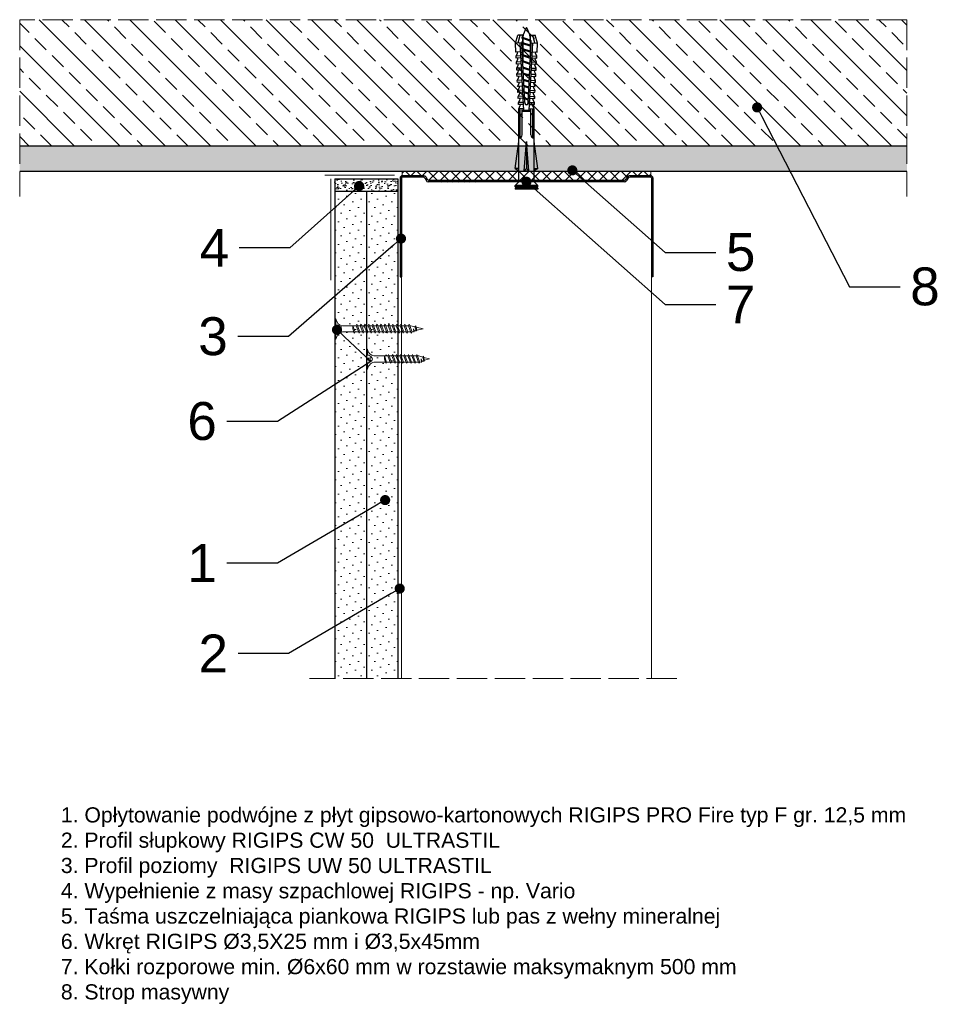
# Model space of a CAD drawing. Header units: millimetres. Extents: x 1234 to 3800, y -421 to 1074.
# Tile 4 of 4: x 3434 to 3800, y 685 to 1074. Entities that reach past the tile are written whole.
import ezdxf
from ezdxf import colors
from ezdxf.entities.mleader import LeaderData, LeaderLine
from ezdxf.math import Vec2, Vec3

# ---------------------------------------------------------------- set-up
doc = ezdxf.new("R2010")
doc.units = ezdxf.units.MM
doc.linetypes.add('ACAD_ISO02W100', pattern=[15, 12, -3])
for name, color, linetype, lineweight in [('_RIGIPS AKCESORIA', 7, 'Continuous', 18), ('_RIGIPS G-K', 7, 'Continuous', 25), ('_RIGIPS PROFIL', 7, 'Continuous', 18), ('KRESKOWANIE', 7, 'Continuous', 9), ('PRZERYWANA', 7, 'ACAD_ISO02W100', 9)]:
    doc.layers.add(name, color=color, linetype=linetype, lineweight=lineweight)
doc.styles.get("Standard").update_dxf_attribs({"font": 'arial.ttf'})

# ---------------------------------------------------------------- blocks, each defined once
blk = doc.blocks.new('UW 100 ULTRASTIL')
h = blk.add_hatch()
h.set_pattern_fill('ANSI31', color=256, scale=0.5, style=0)
h.paths.add_polyline_path([(166.82, 2.35), (89.14, 2.35, 0.286951), (88.24, 1.79), (87.91, 1.11, -0.286951), (87.01, 0.55), (78.78, 0.55, -0.414214), (78.53, 0.8), (78.53, 40), (77.98, 40), (77.98, 0.8, 0.414214), (78.78, 0), (87.35, 0, 0.286951), (88.25, 0.56), (88.58, 1.24, -0.286951), (89.48, 1.8), (166.48, 1.8, -0.286951), (167.38, 1.24), (167.71, 0.56, 0.286951), (168.61, 0), (177.18, 0, 0.414214), (177.98, 0.8), (177.98, 40), (177.43, 40), (177.43, 0.8, -0.414214), (177.18, 0.55), (168.95, 0.55, -0.286951), (168.05, 1.11), (167.72, 1.79, 0.286951)])
for p, q in [((77.98, 0.8), (77.98, 40)), ((77.98, 40), (78.53, 40)), ((78.53, 0.8), (78.53, 40)), ((177.43, 0.8), (177.43, 40)), ((177.98, 40), (177.43, 40)), ((177.98, 0.8), (177.98, 40)), ((78.78, 0.55), (87.01, 0.55)), ((78.78, 0), (87.35, 0)), ((87.91, 1.11), (88.24, 1.79)), ((88.25, 0.56), (88.58, 1.24)), ((89.14, 2.35), (166.82, 2.35)), ((89.48, 1.8), (166.48, 1.8)), ((167.71, 0.56), (167.38, 1.24)), ((168.05, 1.11), (167.72, 1.79)), ((168.61, 0), (177.18, 0)), ((168.95, 0.55), (177.18, 0.55))]:
    blk.add_line(p, q)
for centre, radius, start, end in [((78.78, 0.8), 0.8, 180, 270), ((78.78, 0.8), 0.25, 180, 270), ((87.01, 1.55), 1, 270, 334.0435), ((87.35, 1), 1, 270, 334.0435), ((89.14, 1.35), 1, 90, 154.0435), ((89.48, 0.8), 1, 90, 154.0435), ((166.48, 0.8), 1, 25.9565, 90), ((166.82, 1.35), 1, 25.9565, 90), ((168.61, 1), 1, 205.9565, 270), ((168.95, 1.55), 1, 205.9565, 270), ((177.18, 0.8), 0.8, 270, 0), ((177.18, 0.8), 0.25, 270, 0)]:
    blk.add_arc(centre, radius, start, end)
blk = doc.blocks.new('kolek rozprezny komplet 60')
for p, q in [((390.66, 217.01), (390.76, 218.91)), ((393.75, 218.75), (390.71, 217.96)), ((393.81, 219.85), (390.76, 218.91)), ((393.68, 217.35), (393.81, 219.85)), ((397.41, 219.66), (393.81, 219.85)), ((397.31, 217.76), (397.41, 219.66)), ((399, 219.58), (397.82, 218.98)), ((398.9, 217.68), (399, 219.58)), ((399.8, 219.54), (399, 219.58)), ((399.7, 217.64), (399.8, 219.54)), ((401.4, 219.45), (400.22, 218.85)), ((401.3, 217.56), (401.4, 219.45)), ((402.2, 219.41), (401.4, 219.45)), ((402.1, 217.51), (402.2, 219.41)), ((403.8, 219.33), (402.61, 218.72)), ((403.7, 217.43), (403.8, 219.33)), ((404.6, 219.29), (403.8, 219.33)), ((404.5, 217.39), (404.6, 219.29)), ((406.19, 219.2), (405.01, 218.6)), ((406.09, 217.3), (406.19, 219.2)), ((406.99, 219.16), (406.19, 219.2)), ((406.89, 217.26), (406.99, 219.16)), ((408.59, 219.08), (407.41, 218.47)), ((408.49, 217.18), (408.59, 219.08)), ((409.39, 219.03), (408.59, 219.08)), ((409.29, 217.14), (409.39, 219.03)), ((410.99, 218.95), (409.8, 218.35)), ((410.89, 217.05), (410.99, 218.95)), ((412.59, 218.87), (411.4, 218.26)), ((412.49, 216.97), (412.59, 218.87)), ((413.38, 218.82), (412.59, 218.87)), ((413.28, 216.93), (413.38, 218.82)), ((414.98, 218.74), (413.8, 218.14)), ((414.88, 216.84), (414.98, 218.74)), ((415.78, 218.7), (414.98, 218.74)), ((415.68, 216.8), (415.78, 218.7)), ((417.38, 218.62), (416.2, 218.01)), ((417.28, 216.72), (417.38, 218.62)), ((418.18, 218.57), (417.38, 218.62)), ((418.08, 216.68), (418.18, 218.57)), ((419.78, 218.49), (418.59, 217.89)), ((419.68, 216.59), (419.78, 218.49)), ((448.67, 218.45), (419.77, 218.45)), ((443.47, 219.95), (432.8, 218.45)), ((443.47, 218.45), (443.47, 219.95)), ((443.47, 219.95), (444.34, 218.45)), ((450.17, 219.95), (448.67, 218.45)), ((448.67, 218.45), (448.67, 212.45)), ((450.17, 219.95), (450.17, 210.95)), ((450.67, 219.95), (450.17, 219.95)), ((450.67, 219.95), (450.67, 210.95)), ((450.67, 219.35), (451.17, 219.95)), ((451.17, 219.95), (451.67, 219.95)), ((451.17, 219.95), (451.17, 210.95)), ((451.67, 219.95), (451.67, 210.95)), ((393.15, 216.88), (390.66, 217.01)), ((391.67, 216.95), (392.67, 216.95)), ((392.67, 216.95), (391.67, 213.95)), ((392.67, 216.95), (392.07, 213.95)), ((393.07, 216.95), (392.07, 213.95)), ((392.67, 216.95), (393.04, 217.45)), ((393.07, 216.95), (393.04, 217.45)), ((393.07, 216.95), (394.67, 216.95)), ((394.67, 216.95), (393.67, 213.95)), ((417.38, 216.11), (393.68, 217.35)), ((417.38, 214.79), (393.68, 213.55)), ((420.47, 216.55), (393.71, 217.95)), ((420.47, 214.35), (393.71, 212.95)), ((394.67, 216.95), (394.07, 213.95)), ((395.07, 216.95), (394.07, 213.95)), ((394.67, 216.95), (394.92, 217.29)), ((395.07, 216.95), (395.05, 217.28)), ((395.07, 216.95), (397.07, 216.95)), ((397.07, 216.95), (396.07, 213.95)), ((397.07, 216.95), (396.47, 213.95)), ((397.47, 216.95), (396.47, 213.95)), ((397.07, 216.95), (397.23, 217.17)), ((397.47, 216.95), (397.46, 217.16)), ((397.47, 216.95), (399.47, 216.95)), ((397.67, 217.14), (397.71, 217.74)), ((398.47, 217.1), (398.5, 217.7)), ((399.47, 216.95), (398.47, 213.95)), ((399.47, 216.95), (398.87, 213.95)), ((399.87, 216.95), (398.87, 213.95)), ((399.47, 216.95), (399.55, 217.05)), ((399.87, 216.95), (399.87, 217.03)), ((399.87, 216.95), (401.38, 216.95)), ((400.07, 217.02), (400.1, 217.62)), ((400.87, 216.98), (400.9, 217.58)), ((401.87, 216.92), (400.87, 213.95)), ((401.87, 216.92), (401.27, 213.95)), ((402.26, 216.9), (401.27, 213.95)), ((402.47, 216.89), (402.5, 217.49)), ((403.27, 216.85), (403.3, 217.45)), ((404.22, 216.8), (403.31, 214.05)), ((404.24, 216.8), (403.7, 214.07)), ((404.62, 216.78), (403.72, 214.07)), ((404.86, 216.77), (404.9, 217.37)), ((405.66, 216.73), (405.69, 217.32)), ((406.58, 216.68), (405.75, 214.18)), ((406.62, 216.68), (406.12, 214.2)), ((406.98, 216.66), (406.16, 214.2)), ((407.26, 216.64), (407.29, 217.24)), ((407.26, 214.26), (407.29, 213.66)), ((408.06, 216.6), (408.09, 217.2)), ((408.06, 214.3), (408.09, 213.7)), ((408.94, 216.55), (408.19, 214.31)), ((408.99, 216.55), (408.55, 214.33)), ((409.34, 216.53), (408.6, 214.33)), ((409.66, 216.52), (409.69, 217.12)), ((409.66, 214.38), (409.69, 213.79)), ((410.46, 216.47), (410.49, 217.07)), ((410.46, 214.43), (410.49, 213.83)), ((411.3, 216.43), (410.64, 214.44)), ((411.37, 216.43), (410.98, 214.45)), ((411.69, 216.41), (411.04, 214.46)), ((412.05, 216.39), (412.09, 216.99)), ((412.05, 214.51), (412.09, 213.91)), ((412.85, 216.35), (412.89, 216.95)), ((412.85, 214.55), (412.89, 213.95)), ((413.66, 216.31), (413.08, 214.56)), ((413.75, 216.3), (413.4, 214.58)), ((414.05, 216.29), (413.49, 214.58)), ((414.45, 216.27), (414.48, 216.86)), ((414.45, 214.64), (414.48, 214.04)), ((415.25, 216.22), (415.28, 216.82)), ((415.25, 214.68), (415.28, 214.08)), ((416.02, 216.18), (415.52, 214.69)), ((416.12, 216.18), (415.83, 214.71)), ((416.41, 216.16), (415.93, 214.71)), ((418.22, 215.58), (418.01, 214.95)), ((419.68, 214.31), (419.78, 212.41)), ((430.17, 217.15), (419.71, 217.15)), ((431.37, 217.95), (419.75, 217.95)), ((420.47, 217.15), (420.47, 213.75)), ((420.67, 217.15), (420.67, 213.75)), ((420.87, 217.15), (420.87, 213.75)), ((444.34, 216.37), (432.8, 215.45)), ((432.8, 215.45), (443.47, 215.45)), ((444.34, 214.53), (432.8, 215.45)), ((444.34, 216.37), (443.47, 215.45)), ((444.34, 214.53), (443.47, 215.45)), ((444.34, 214.53), (444.34, 216.37)), ((448.67, 216.95), (448.67, 213.95)), ((393.15, 214.02), (390.66, 213.89)), ((390.66, 213.89), (390.76, 211.99)), ((393.75, 212.15), (390.71, 212.94)), ((393.81, 211.05), (390.76, 211.99)), ((391.67, 213.95), (391.71, 213.45)), ((391.71, 213.45), (392.07, 213.95)), ((392.07, 213.95), (393.67, 213.95)), ((393.67, 213.95), (393.7, 213.55)), ((393.68, 213.55), (393.81, 211.05)), ((393.78, 213.55), (394.07, 213.95)), ((397.41, 211.24), (393.81, 211.05)), ((394.07, 213.95), (396.07, 213.95)), ((396.07, 213.95), (396.09, 213.67)), ((396.28, 213.68), (396.47, 213.95)), ((396.47, 213.95), (398.47, 213.95)), ((397.31, 213.14), (397.41, 211.24)), ((397.67, 213.76), (397.71, 213.16)), ((399, 211.32), (397.82, 211.93)), ((398.47, 213.95), (398.48, 213.8)), ((398.47, 213.8), (398.5, 213.2)), ((398.77, 213.81), (398.87, 213.95)), ((398.87, 213.95), (400.87, 213.95)), ((398.9, 213.22), (399, 211.32)), ((399.8, 211.36), (399, 211.32)), ((399.7, 213.26), (399.8, 211.36)), ((400.07, 213.88), (400.1, 213.28)), ((401.4, 211.45), (400.22, 212.05)), ((400.87, 213.95), (400.88, 213.92)), ((400.87, 213.92), (400.9, 213.32)), ((401.27, 213.95), (401.38, 213.95)), ((401.27, 213.94), (401.27, 213.95)), ((401.3, 213.35), (401.4, 211.45)), ((402.2, 211.49), (401.4, 211.45)), ((402.1, 213.39), (402.2, 211.49)), ((402.47, 214.01), (402.5, 213.41)), ((403.8, 211.57), (402.61, 212.18)), ((403.27, 214.05), (403.3, 213.45)), ((403.7, 213.47), (403.8, 211.57)), ((404.6, 211.62), (403.8, 211.57)), ((404.5, 213.51), (404.6, 211.62)), ((404.86, 214.13), (404.9, 213.53)), ((406.19, 211.7), (405.01, 212.3)), ((405.66, 214.17), (405.69, 213.58)), ((406.09, 213.6), (406.19, 211.7)), ((406.99, 211.74), (406.19, 211.7)), ((406.89, 213.64), (406.99, 211.74)), ((408.59, 211.82), (407.41, 212.43)), ((408.49, 213.72), (408.59, 211.82)), ((409.39, 211.87), (408.59, 211.82)), ((409.29, 213.76), (409.39, 211.87)), ((410.99, 211.95), (409.8, 212.55)), ((410.89, 213.85), (410.99, 211.95)), ((412.59, 212.03), (411.4, 212.64)), ((412.49, 213.93), (412.59, 212.03)), ((413.38, 212.08), (412.59, 212.03)), ((413.28, 213.97), (413.38, 212.08)), ((414.98, 212.16), (413.8, 212.76)), ((414.88, 214.06), (414.98, 212.16)), ((415.78, 212.2), (414.98, 212.16)), ((415.68, 214.1), (415.78, 212.2)), ((417.38, 212.29), (416.2, 212.89)), ((417.28, 214.18), (417.38, 212.29)), ((418.18, 212.33), (417.38, 212.29)), ((418.08, 214.22), (418.18, 212.33)), ((419.78, 212.41), (418.59, 213.01)), ((430.17, 213.75), (419.71, 213.75)), ((431.37, 212.95), (419.75, 212.95)), ((448.67, 212.45), (419.77, 212.45)), ((443.47, 210.95), (432.8, 212.45)), ((443.47, 212.45), (443.47, 210.95)), ((443.47, 210.95), (444.34, 212.45)), ((450.17, 210.95), (448.67, 212.45)), ((450.67, 210.95), (450.17, 210.95)), ((450.67, 211.55), (451.17, 210.95)), ((451.17, 210.95), (451.67, 210.95))]:
    blk.add_line(p, q)
for centre, radius, start, end in [((397.68, 219.24), 0.3, 177, 297), ((400.08, 219.12), 0.3, 177, 297), ((402.48, 218.99), 0.3, 177, 297), ((404.87, 218.87), 0.3, 177, 297), ((407.27, 218.74), 0.3, 177, 297), ((409.67, 218.61), 0.3, 177, 297), ((411.27, 218.53), 0.3, 177, 297), ((413.66, 218.41), 0.3, 177, 297), ((416.06, 218.28), 0.3, 177, 297), ((418.46, 218.15), 0.3, 177, 297), ((430.17, 218.45), 1.3, 270, 0), ((393.41, 206.24), 10.85, 99.2038, 121.9083), ((393.41, 224.66), 10.85, 238.0917, 260.7962), ((393.65, 216.85), 0.5, 87, 177), ((417.55, 215.45), 0.682, 255.8604, 104.1386), ((422.67, 216.95), 1, 90, 168.463), ((393.65, 214.05), 0.5, 183, 273), ((397.68, 211.66), 0.3, 63, 183), ((400.08, 211.78), 0.3, 63, 183), ((402.48, 211.91), 0.3, 63, 183), ((404.87, 212.03), 0.3, 63, 183), ((407.27, 212.16), 0.3, 63, 183), ((409.67, 212.29), 0.3, 63, 183), ((411.27, 212.37), 0.3, 63, 183), ((413.66, 212.5), 0.3, 63, 183), ((416.06, 212.62), 0.3, 63, 183), ((418.46, 212.75), 0.3, 63, 183), ((422.67, 213.95), 1, 191.537, 270), ((430.17, 212.45), 1.3, 0, 90)]:
    blk.add_arc(centre, radius, start, end)
blk = doc.blocks.new('TN 25')
at = {"layer": '_RIGIPS AKCESORIA'}
for p, q in [((0, -0.84), (0, 7.16)), ((0, 7.16), (0.46, 7.16)), ((0.46, 4.78), (0, 4.78)), ((0.46, 7.16), (0.46, 4.78)), ((1.77, 3.5), (1.77, 4.2)), ((3.02, 4.46), (8.47, 4.46)), ((7.12, 4.46), (7.12, 3.18)), ((8.03, 2.01), (7.12, 4.46)), ((8.47, 4.46), (8.79, 5)), ((9.61, 1.51), (8.47, 4.46)), ((8.79, 5), (9.93, 2.01)), ((9, 4.46), (10.1, 4.46)), ((10.1, 4.46), (10.41, 5)), ((11.23, 1.51), (10.1, 4.46)), ((10.41, 5), (11.56, 2.01)), ((10.62, 4.46), (11.67, 4.46)), ((11.67, 4.46), (11.99, 5)), ((12.81, 1.51), (11.67, 4.46)), ((11.99, 5), (13.14, 2.01)), ((12.2, 4.46), (13.21, 4.46)), ((13.21, 4.46), (13.52, 5)), ((14.34, 1.51), (13.21, 4.46)), ((13.52, 5), (14.67, 2.01)), ((13.73, 4.46), (14.8, 4.46)), ((14.8, 4.46), (15.12, 5)), ((15.94, 1.51), (14.8, 4.46)), ((15.12, 5), (16.26, 2.01)), ((15.33, 4.46), (16.42, 4.46)), ((16.42, 4.46), (16.73, 5)), ((17.55, 1.51), (16.42, 4.46)), ((16.73, 5), (17.88, 2.01)), ((16.94, 4.46), (17.99, 4.46)), ((17.99, 4.46), (18.31, 5)), ((19.13, 1.51), (17.99, 4.46)), ((18.31, 5), (19.45, 2.01)), ((18.52, 4.46), (19.68, 4.46)), ((19.68, 4.46), (20, 5)), ((20.82, 1.51), (19.68, 4.46)), ((20, 5), (21.14, 2.01)), ((20.21, 4.46), (20.7, 4.46)), ((20.7, 4.46), (22.28, 3.98)), ((22.28, 3.98), (22.56, 4.37)), ((22.7, 2.36), (22.28, 3.98)), ((22.56, 4.37), (23.03, 2.71)), ((0, 3.5), (1.77, 3.5)), ((0, 2.83), (1.77, 2.83)), ((0.46, 1.64), (0, 1.64)), ((0.46, -0.84), (0.46, 1.64)), ((1.77, 2.83), (1.77, 2.18)), ((7.49, 2.01), (3.55, 2.01)), ((7.12, 3.18), (7.65, 1.53)), ((7.65, 1.53), (8.03, 2.01)), ((9.41, 2.01), (8.03, 2.01)), ((9.93, 2.01), (9.61, 1.51)), ((11.04, 2.01), (9.93, 2.01)), ((11.56, 2.01), (11.23, 1.51)), ((12.61, 2.01), (11.56, 2.01)), ((13.14, 2.01), (12.81, 1.51)), ((14.15, 2.01), (13.14, 2.01)), ((14.67, 2.01), (14.34, 1.51)), ((15.74, 2.01), (14.67, 2.01)), ((16.26, 2.01), (15.94, 1.51)), ((17.36, 2.01), (16.26, 2.01)), ((17.88, 2.01), (17.55, 1.51)), ((18.93, 2.01), (17.88, 2.01)), ((19.45, 2.01), (19.13, 1.51)), ((19.45, 2.01), (20.62, 2.01)), ((21.14, 2.01), (20.82, 1.51)), ((21.14, 2.01), (21.81, 2.12)), ((21.85, 1.83), (21.67, 3.28)), ((21.67, 3.28), (22.14, 2.4)), ((22.14, 2.4), (21.85, 1.83)), ((22.7, 2.36), (22.14, 2.4)), ((23.03, 2.71), (22.7, 2.36)), ((22.71, 3.85), (25, 3.24)), ((25, 3.24), (23.03, 2.71)), ((0, -0.84), (0.46, -0.84))]:
    blk.add_line(p, q, dxfattribs=at)
for centre, major_axis, ratio, start_param, end_param in [((3.09, 7.67), (0.17, 3.2), 0.826134, 1.773653, 3.180586), ((-0.04, 0.9), (0, 3.93), 0.848176, -0.720942, -0.151112), ((3.37, -1.57), (0.28, 3.57), 0.832181, 0.035984, 1.430787), ((-2.73, 15.91), (0, 14.76), 0.848176, 3.399396, 3.475072), ((0.59, 4.62), (0, 2.81), 0.848176, 3.475072, 3.862535), ((1.66, 3.18), (0, 0.895), 0.848176, -1.552777, -0.720942), ((1.66, 3.18), (0, 0.895), 0.848176, 3.862535, 4.730408)]:
    blk.add_ellipse(centre, major_axis=major_axis, ratio=ratio, start_param=start_param, end_param=end_param, dxfattribs=at)
blk = doc.blocks.new('TN 35')
at = {"layer": '_RIGIPS AKCESORIA'}
for p, q in [((0, -0.84), (0, 7.16)), ((0, 7.16), (0.46, 7.16)), ((0.46, 4.78), (0, 4.78)), ((0.46, 7.16), (0.46, 4.78)), ((1.77, 3.5), (1.77, 4.2)), ((3.02, 4.46), (8.47, 4.46)), ((7.12, 4.46), (7.12, 3.18)), ((8.03, 2.01), (7.12, 4.46)), ((8.47, 4.46), (8.79, 5)), ((9.61, 1.51), (8.47, 4.46)), ((8.79, 5), (9.93, 2.01)), ((9, 4.46), (10.1, 4.46)), ((10.1, 4.46), (10.41, 5)), ((11.23, 1.51), (10.1, 4.46)), ((10.41, 5), (11.56, 2.01)), ((10.62, 4.46), (11.67, 4.46)), ((11.67, 4.46), (11.99, 5)), ((12.81, 1.51), (11.67, 4.46)), ((11.99, 5), (13.14, 2.01)), ((12.2, 4.46), (13.21, 4.46)), ((13.21, 4.46), (13.52, 5)), ((14.34, 1.51), (13.21, 4.46)), ((13.52, 5), (14.67, 2.01)), ((13.73, 4.46), (14.8, 4.46)), ((14.8, 4.46), (15.12, 5)), ((15.94, 1.51), (14.8, 4.46)), ((15.12, 5), (16.26, 2.01)), ((15.33, 4.46), (16.42, 4.46)), ((16.42, 4.46), (16.73, 5)), ((17.55, 1.51), (16.42, 4.46)), ((16.73, 5), (17.88, 2.01)), ((16.94, 4.46), (17.99, 4.46)), ((17.99, 4.46), (18.31, 5)), ((19.13, 1.51), (17.99, 4.46)), ((18.31, 5), (19.45, 2.01)), ((18.52, 4.46), (19.57, 4.46)), ((19.57, 4.46), (19.88, 5)), ((20.7, 1.51), (19.57, 4.46)), ((19.88, 5), (21.03, 2.01)), ((20.09, 4.46), (21.14, 4.46)), ((21.14, 4.46), (21.46, 5)), ((22.28, 1.51), (21.14, 4.46)), ((21.46, 5), (22.6, 2.01)), ((21.67, 4.46), (22.72, 4.46)), ((22.72, 4.46), (23.03, 5)), ((23.85, 1.51), (22.72, 4.46)), ((23.03, 5), (24.18, 2.01)), ((23.24, 4.46), (24.29, 4.46)), ((24.29, 4.46), (24.61, 5)), ((25.43, 1.51), (24.29, 4.46)), ((24.61, 5), (25.75, 2.01)), ((24.81, 4.46), (25.87, 4.46)), ((25.87, 4.46), (26.18, 5)), ((27, 1.51), (25.87, 4.46)), ((26.18, 5), (27.33, 2.01)), ((26.39, 4.46), (27.44, 4.46)), ((27.44, 4.46), (27.76, 5)), ((28.58, 1.51), (27.44, 4.46)), ((27.76, 5), (28.9, 2.01)), ((27.96, 4.46), (29.13, 4.46)), ((29.13, 4.46), (29.45, 5)), ((30.27, 1.51), (29.13, 4.46)), ((29.45, 5), (30.59, 2.01)), ((29.65, 4.46), (30.15, 4.46)), ((30.15, 4.46), (31.73, 3.98)), ((31.73, 3.98), (32.01, 4.37)), ((32.15, 2.36), (31.73, 3.98)), ((32.01, 4.37), (32.48, 2.71)), ((0, 3.5), (1.77, 3.5)), ((0, 2.83), (1.77, 2.83)), ((0.46, 1.64), (0, 1.64)), ((0.46, -0.84), (0.46, 1.64)), ((1.77, 2.83), (1.77, 2.18)), ((7.49, 2.01), (3.55, 2.01)), ((7.12, 3.18), (7.65, 1.53)), ((7.65, 1.53), (8.03, 2.01)), ((9.41, 2.01), (8.03, 2.01)), ((9.93, 2.01), (9.61, 1.51)), ((11.04, 2.01), (9.93, 2.01)), ((11.56, 2.01), (11.23, 1.51)), ((12.61, 2.01), (11.56, 2.01)), ((13.14, 2.01), (12.81, 1.51)), ((14.15, 2.01), (13.14, 2.01)), ((14.67, 2.01), (14.34, 1.51)), ((15.74, 2.01), (14.67, 2.01)), ((16.26, 2.01), (15.94, 1.51)), ((17.36, 2.01), (16.26, 2.01)), ((17.88, 2.01), (17.55, 1.51)), ((18.93, 2.01), (17.84, 2.01)), ((19.45, 2.01), (19.13, 1.51)), ((20.51, 2.01), (19.41, 2.01)), ((21.03, 2.01), (20.7, 1.51)), ((22.08, 2.01), (20.99, 2.01)), ((22.6, 2.01), (22.28, 1.51)), ((23.66, 2.01), (22.56, 2.01)), ((24.18, 2.01), (23.85, 1.51)), ((25.23, 2.01), (24.14, 2.01)), ((25.75, 2.01), (25.43, 1.51)), ((26.81, 2.01), (25.71, 2.01)), ((27.33, 2.01), (27, 1.51)), ((28.38, 2.01), (27.33, 2.01)), ((28.9, 2.01), (28.58, 1.51)), ((28.9, 2.01), (30.07, 2.01)), ((30.59, 2.01), (30.27, 1.51)), ((30.59, 2.01), (31.26, 2.12)), ((31.3, 1.83), (31.12, 3.28)), ((31.12, 3.28), (31.59, 2.4)), ((31.59, 2.4), (31.3, 1.83)), ((32.15, 2.36), (31.59, 2.4)), ((32.48, 2.71), (32.15, 2.36)), ((32.16, 3.85), (35, 3.24)), ((35, 3.24), (32.48, 2.71)), ((0, -0.84), (0.46, -0.84))]:
    blk.add_line(p, q, dxfattribs=at)
for centre, major_axis, ratio, start_param, end_param in [((3.09, 7.67), (0.17, 3.2), 0.826134, 1.773653, 3.180586), ((-0.04, 0.9), (0, 3.93), 0.848176, -0.720942, -0.151112), ((3.37, -1.57), (0.28, 3.57), 0.832181, 0.035984, 1.430787), ((-2.73, 15.91), (0, 14.76), 0.848176, 3.399396, 3.475072), ((0.59, 4.62), (0, 2.81), 0.848176, 3.475072, 3.862535), ((1.66, 3.18), (0, 0.895), 0.848176, -1.552777, -0.720942), ((1.66, 3.18), (0, 0.895), 0.848176, 3.862535, 4.730408)]:
    blk.add_ellipse(centre, major_axis=major_axis, ratio=ratio, start_param=start_param, end_param=end_param, dxfattribs=at)
blk = doc.blocks.new('_Dot')
at = {"color": 0, "linetype": 'ByBlock', "lineweight": -2}
blk.add_line((-0.5, 0), (-1, 0), dxfattribs=at)
at = {"color": 0, "linetype": 'ByBlock', "const_width": 0.5}
blk.add_lwpolyline([(-0.25, 0, 1), (0.25, 0, 1)], format="xyb", close=True, dxfattribs=at)

msp = doc.modelspace()

# ---------------------------------------------------------------- hatches: boundary and pattern name
at = {"layer": 'KRESKOWANIE'}
h = msp.add_hatch(dxfattribs=at)
h.set_pattern_fill('ANSI33', color=256, scale=2, angle=90, style=0)
h.set_pattern_definition([(135, (2185.165, 2959.414), (-8.980256, -8.980256), []), (135, (2185.165, 2968.394), (-8.980256, -8.980256), [6.35, -3.175])])
h.paths.add_polyline_path([(3785.12, 1024.21), (3785.12, 1074.21), (3434.12, 1074.21), (3434.12, 1024.21)])
h = msp.add_hatch(dxfattribs=at)
h.set_pattern_fill('AR-SAND', color=256, scale=0.1, angle=-90, style=0)
h.set_pattern_definition([(307.5, (2569.732, 3309.414), (4.8941324, 0.160003), [0, -3.8608, 0, -4.318, 0, -4.1275]), (277.5, (2569.732, 3309.414), (7.168251, -4.495233), [0, -2.0828, 0, -3.4798, 0, -1.3335]), (237.5, (2569.732, 3312.5382), (0.014372, -7.909924), [0, -1.27, 0, -4.572, 0, -5.969]), (227.5, (2569.732, 3312.538), (2.229293, -7.635565), [0, -0.635, 0, -2.9972, 0, -3.429])])
h.paths.add_polyline_path([(3785.12, 1014.21), (3785.12, 1024.21), (3434.12, 1024.21), (3434.12, 1014.21)])
h = msp.add_hatch(dxfattribs=at)
h.set_pattern_fill('ANSI37', color=256, angle=270, style=0)
h.set_pattern_definition([(315, (1042.814, 388.2082), (2.245064, 2.245064), []), (45, (1042.814, 388.2082), (-2.245064, 2.245064), [])])
h.paths.add_polyline_path([(3683.82, 1014.21), (3585.42, 1014.21), (3585.42, 1012.46), (3593.99, 1012.46, -0.286951), (3594.89, 1011.9), (3595.22, 1011.22, 0.286951), (3596.12, 1010.66), (3673.11, 1010.66, 0.286951), (3674.01, 1011.22), (3674.34, 1011.9, -0.286951), (3675.24, 1012.46), (3683.82, 1012.46)])
h = msp.add_hatch(dxfattribs=at)
h.set_pattern_fill('AR-SAND', color=256, scale=0.05, angle=-90, style=0)
h.set_pattern_definition([(307.5, (3298.6194, 2869.0046), (2.4470662, 0.0800016), [0, -1.9304, 0, -2.159, 0, -2.06375]), (277.5, (3298.6194, 2869.0046), (3.5841255, -2.2476164), [0, -1.0414, 0, -1.7399, 0, -0.66675]), (237.5, (3298.6194, 2870.5667), (0.007186, -3.9549619), [0, -0.635, 0, -2.286, 0, -2.9845]), (227.5, (3298.6194, 2870.5667), (1.1146466, -3.817782), [0, -0.3175, 0, -1.4986, 0, -1.7145])])
h.paths.add_polyline_path([(3558.77, 1011.21), (3558.77, 1006.21), (3583.77, 1006.21), (3583.77, 1011.21)])
h = msp.add_hatch(dxfattribs=at)
h.set_pattern_fill('DOTS', color=256, scale=2, angle=225, style=0)
h.set_pattern_definition([(135, (3256.0348, -1462.9497), (1.122532, 3.367596), [0, -3.175])])
h.paths.add_polyline_path([(3558.77, 1006.21), (3558.77, 813.58), (3571.27, 813.58), (3571.27, 1006.21)])
h = msp.add_hatch(dxfattribs=at)
h.set_pattern_fill('DOTS', color=256, scale=2, angle=225, style=0)
h.set_pattern_definition([(135, (3253.5348, -1462.9497), (1.122532, 3.367596), [0, -3.175])])
h.paths.add_polyline_path([(3571.27, 1006.21), (3571.27, 813.58), (3583.77, 813.58), (3583.77, 1006.21)])

# ---------------------------------------------------------------- linework, layer by layer
for p, q in [((3785.12, 1024.21), (3434.12, 1024.21)), ((3785.12, 1014.21), (3434.12, 1014.21))]:
    msp.add_line(p, q)
at = {"layer": '_RIGIPS AKCESORIA'}
for p, q in [((3582.37, 1012.71), (3554.87, 1012.71)), ((3557.27, 1011.21), (3557.27, 971.21))]:
    msp.add_line(p, q, dxfattribs=at)
at = {"layer": '_RIGIPS G-K'}
for p, q in [((3558.77, 1011.21), (3558.77, 813.58)), ((3558.77, 1011.21), (3583.77, 1011.21)), ((3583.77, 1011.21), (3583.77, 813.58)), ((3583.77, 1006.21), (3558.77, 1006.21)), ((3571.27, 1006.21), (3571.27, 813.58))]:
    msp.add_line(p, q, dxfattribs=at)
at = {"layer": '_RIGIPS PROFIL', "lineweight": 9}
for p, q in [((3585.17, 1011.66), (3585.17, 813.58)), ((3684.07, 1011.66), (3684.07, 813.58))]:
    msp.add_line(p, q, dxfattribs=at)
at = {"layer": 'KRESKOWANIE'}
for p, q in [((3585.42, 1012.46), (3585.42, 1014.21)), ((3683.82, 1012.46), (3683.82, 1014.21))]:
    msp.add_line(p, q, dxfattribs=at)
at = {"layer": 'PRZERYWANA'}
for p, q in [((3785.12, 1074.21), (3434.12, 1074.21)), ((3434.12, 1074.21), (3434.12, 1004.21)), ((3785.12, 1074.21), (3785.12, 1004.21)), ((3694.07, 813.58), (3548.77, 813.58))]:
    msp.add_line(p, q, dxfattribs=at)

# ---------------------------------------------------------------- block references
for name, p, rotation in [('kolek rozprezny komplet 60', (3419.17, 1458.79), 270), ('UW 100 ULTRASTIL', (3762.6, 1012.46), 180)]:
    msp.add_blockref(name, p, dxfattribs=dict(rotation=rotation))
msp.add_blockref('TN 35', (3558.77, 948.7))
at = {"layer": '_RIGIPS AKCESORIA'}
msp.add_blockref('TN 25', (3571.27, 936.77), dxfattribs=at)

# ---------------------------------------------------------------- texts
at = {"layer": 'KRESKOWANIE', "insert": (3450.41, 762.63), "char_height": 6, "attachment_point": 1}
msp.add_mtext_dynamic_manual_height_columns('1. Opłytowanie podwójne z płyt gipsowo-kartonowych RIGIPS PRO Fire typ F gr. 12,5 mm\\P2. Profil słupkowy RIGIPS CW 50  ULTRASTIL\\P3. Profil poziomy  RIGIPS UW 50 ULTRASTIL\\P4. Wypełnienie z masy szpachlowej RIGIPS - np. Vario\\P5. Taśma uszczelniająca piankowa RIGIPS lub pas z wełny mineralnej\\P6. Wkręt RIGIPS %%C3,5X25 mm i %%C3,5x45mm\\P7. Kołki rozporowe min. %%C6x60 mm w rozstawie maksymaknym 500 mm\\P8. Strop masywny', width=393.9451, gutter_width=12.5, heights=[0], dxfattribs=at)

# ---------------------------------------------------------------- leaders
at = {"layer": 'KRESKOWANIE'}
ml = msp.add_multileader_mtext('Standard', dxfattribs=at)
ml.set_content('8', color=256)
ml.set_leader_properties()
ml.set_arrow_properties(name='DOT')
ml.build(insert=Vec2(0, 0))
ml.multileader.update_dxf_attribs({"dogleg_length": 20})
ctx = ml.context
ctx.base_point, ctx.char_height, ctx.landing_gap_size, ctx.plane_origin = Vec3(3782.44, 968.58), 15, 4, Vec3(3725.88, 1039.5)
notes = []
notes.append((ctx, [(0, (1, 1, 0), (3762.44, 968.58), (1, 0), 20, [(0, [(3725.88, 1039.5)], 0, [])])]))
ctx.mtext.insert, ctx.mtext.flow_direction = Vec3(3786.44, 976.21), 5
ml = msp.add_multileader_mtext('Standard', dxfattribs=at)
ml.set_content('5', color=256)
ml.set_leader_properties()
ml.set_arrow_properties(name='DOT')
ml.build(insert=Vec2(0, 0))
ml.multileader.update_dxf_attribs({"dogleg_length": 20})
ctx = ml.context
ctx.base_point, ctx.char_height, ctx.landing_gap_size, ctx.plane_origin = Vec3(3709.54, 982.17), 15, 4, Vec3(3652.77, 1014.59)
notes.append((ctx, [(0, (1, 1, 0), (3689.54, 982.17), (1, 0), 20, [(0, [(3652.77, 1014.59)], 0, [])])]))
ctx.mtext.insert, ctx.mtext.flow_direction = Vec3(3713.54, 989.8), 5
ml = msp.add_multileader_mtext('Standard', dxfattribs=at)
ml.set_content('4', color=256)
ml.set_leader_properties()
ml.set_arrow_properties(name='DOT')
ml.build(insert=Vec2(0, 0))
ml.multileader.update_dxf_attribs({"dogleg_length": 20})
ctx = ml.context
ctx.base_point, ctx.char_height, ctx.landing_gap_size, ctx.plane_origin = Vec3(3502.59, 983.96), 15, 4, Vec3(3568.42, 1008.43)
ctx.text_align_type = 2
notes.append((ctx, [(0, (1, 1, 0), (3540.97, 983.96), (-1, 0), 20, [(0, [(3568.42, 1008.43)], 0, [])])]))
ctx.mtext.insert, ctx.mtext.alignment, ctx.mtext.flow_direction = Vec3(3516.97, 991.46), 3, 5
ml = msp.add_multileader_mtext('Standard', dxfattribs=at)
ml.set_content('7', color=256)
ml.set_leader_properties()
ml.set_arrow_properties(name='DOT')
ml.build(insert=Vec2(0, 0))
ml.multileader.update_dxf_attribs({"dogleg_length": 20})
ctx = ml.context
ctx.base_point, ctx.char_height, ctx.landing_gap_size, ctx.plane_origin = Vec3(3709.54, 961.53), 15, 4, Vec3(3652.77, 993.95)
notes.append((ctx, [(0, (1, 1, 0), (3689.54, 961.53), (1, 0), 20, [(0, [(3634.62, 1010.11)], 0, [])])]))
ctx.mtext.insert, ctx.mtext.flow_direction = Vec3(3713.54, 969.03), 5
ml = msp.add_multileader_mtext('Standard', dxfattribs=at)
ml.set_content('3', color=256)
ml.set_leader_properties()
ml.set_arrow_properties(name='DOT')
ml.build(insert=Vec2(0, 0))
ml.multileader.update_dxf_attribs({"dogleg_length": 20})
ctx = ml.context
ctx.base_point, ctx.char_height, ctx.landing_gap_size, ctx.plane_origin = Vec3(3502.59, 948.87), 15, 4, Vec3(3584.98, 987.62)
ctx.text_align_type = 2
notes.append((ctx, [(0, (1, 1, 0), (3540.42, 948.87), (-1, 0), 20, [(0, [(3584.98, 987.62)], 0, [])])]))
ctx.mtext.insert, ctx.mtext.alignment, ctx.mtext.flow_direction = Vec3(3516.42, 956.5), 3, 5
ml = msp.add_multileader_mtext('Standard', dxfattribs=at)
ml.set_content('6', color=256)
ml.set_leader_properties()
ml.set_arrow_properties(name='DOT')
ml.build(insert=Vec2(0, 0))
ml.multileader.update_dxf_attribs({"dogleg_length": 20})
ctx = ml.context
ctx.base_point, ctx.char_height, ctx.landing_gap_size, ctx.plane_origin = Vec3(3498.22, 915.32), 15, 4, Vec3(3578.71, 940.25)
ctx.text_align_type = 2
notes.append((ctx, [(0, (1, 1, 0), (3536.12, 915.32), (-1, 0), 20, [(1, [(3559.65, 951.53), (3573.03, 938.94)], 0, [])])]))
ctx.mtext.insert, ctx.mtext.alignment, ctx.mtext.flow_direction = Vec3(3512.12, 922.95), 3, 5
ml = msp.add_multileader_mtext('Standard', dxfattribs=at)
ml.set_content('1', color=256)
ml.set_leader_properties()
ml.set_arrow_properties(name='DOT')
ml.build(insert=Vec2(0, 0))
ml.multileader.update_dxf_attribs({"dogleg_length": 20})
ctx = ml.context
ctx.base_point, ctx.char_height, ctx.landing_gap_size, ctx.plane_origin = Vec3(3502.59, 859.23), 15, 4, Vec3(3578.71, 884.16)
ctx.text_align_type = 2
notes.append((ctx, [(0, (1, 1, 0), (3536.12, 859.23), (-1, 0), 20, [(1, [(3578.71, 884.16), (3565.68, 876.51)], 0, [])])]))
ctx.mtext.insert, ctx.mtext.alignment, ctx.mtext.flow_direction = Vec3(3512.12, 866.73), 3, 5
ml = msp.add_multileader_mtext('Standard', dxfattribs=at)
ml.set_content('2', color=256)
ml.set_leader_properties()
ml.set_arrow_properties(name='DOT')
ml.build(insert=Vec2(0, 0))
ml.multileader.update_dxf_attribs({"dogleg_length": 20})
ctx = ml.context
ctx.base_point, ctx.char_height, ctx.landing_gap_size, ctx.plane_origin = Vec3(3502.59, 823.47), 15, 4, Vec3(3584.48, 849.17)
ctx.text_align_type = 2
notes.append((ctx, [(0, (1, 1, 0), (3540.53, 823.47), (-1, 0), 20, [(0, [(3584.48, 849.17)], 0, [])])]))
ctx.mtext.insert, ctx.mtext.alignment, ctx.mtext.flow_direction = Vec3(3516.53, 830.97), 3, 5
for ctx, leaders in notes:
    for number, flags, end, landing, length, lines in leaders:
        leader = LeaderData()
        leader.index, (leader.has_last_leader_line, leader.has_dogleg_vector, leader.attachment_direction) = number, flags
        leader.last_leader_point, leader.dogleg_vector, leader.dogleg_length = Vec3(end), Vec3(landing), length
        for number, points, colour, breaks in lines:
            line = LeaderLine()
            line.index, line.vertices, line.color, line.breaks = number, Vec3.list(points), colors.encode_raw_color(colour), breaks
            leader.lines.append(line)
        ctx.leaders.append(leader)

doc.saveas('drawing.dxf')
